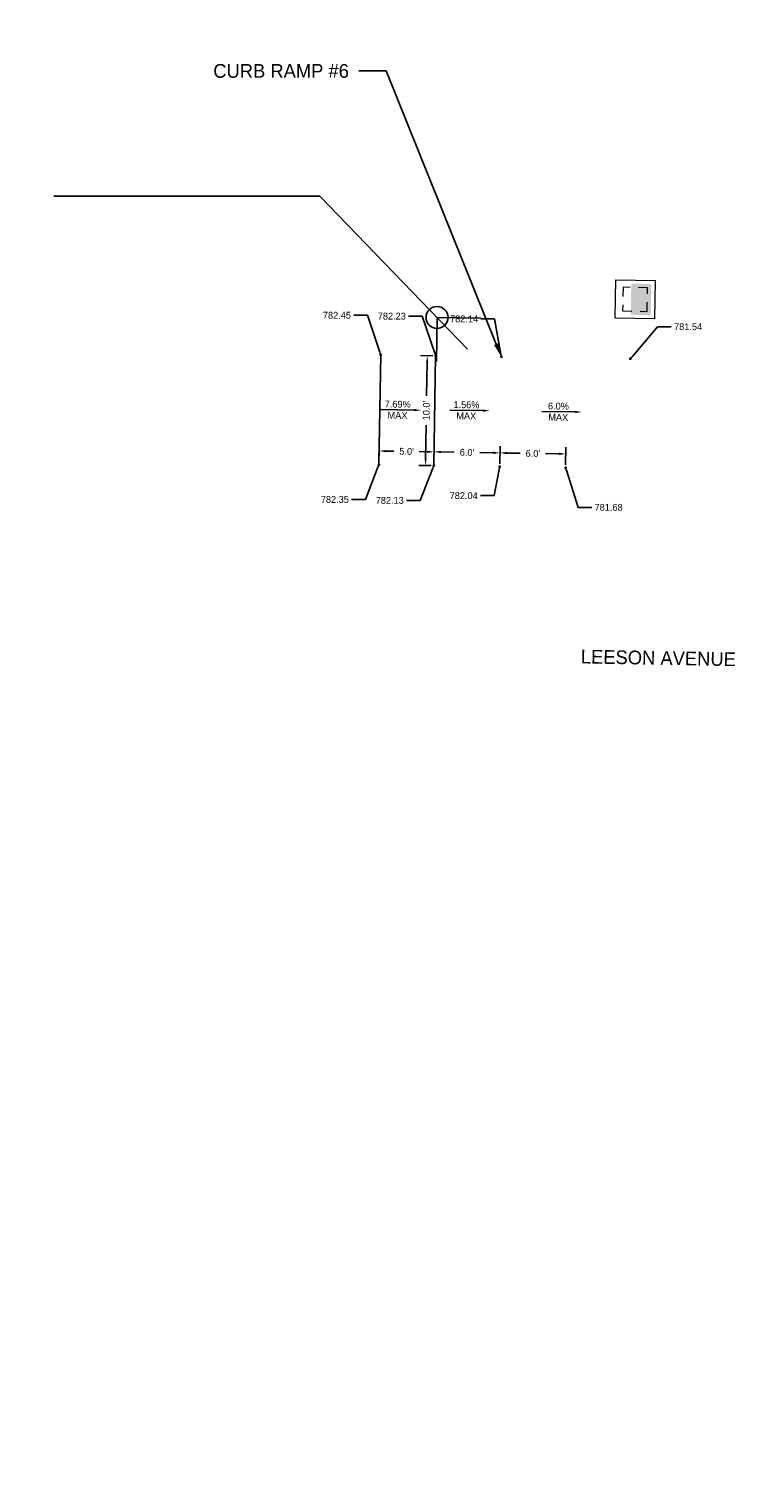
# Model space of a CAD drawing. Header units: feet. Extents: x 1384904 to 1390579, y 443400 to 444295.
# Tile 7 of 57: x 1387825 to 1387890, y 443896 to 444028. Entities that reach past the tile are written whole.
import ezdxf
from ezdxf import colors
from ezdxf.entities.mleader import LeaderData, LeaderLine
from ezdxf.math import Vec2, Vec3

# ---------------------------------------------------------------- set-up
doc = ezdxf.new("R2010")
doc.units = ezdxf.units.FT
doc.header["$MEASUREMENT"] = 0
doc.linetypes.add('drainage01', pattern=[1.6, 0.85, -0.75])
for name, color, linetype in [('DR_P_Cells', 1, 'Continuous'), ('DR_P_Storm_Sewer', 1, 'Continuous'), ('DT_P_Text', 3, 'Continuous'), ('PV_P_Text', 7, 'Continuous'), ('SH_Border', 7, 'Continuous')]:
    doc.layers.add(name, color=color, linetype=linetype)
doc.styles.add('Slanted-Normal', font='font31.shx', dxfattribs={"height": 0.14})
doc.styles.get("Standard").update_dxf_attribs({"font": 'font31.shx'})
doc.dimstyles.get("Standard").update_dxf_attribs({"dimtxt": 0.18, "dimasz": 0.18, "dimexe": 0.18, "dimexo": 0.0625, "dimgap": 0.09, "dimtad": 0, "dimtih": 1, "dimtoh": 1, "dimdec": 4, "dimzin": 0, "dimdsep": 46, "dimtxsty": 'Standard', "dimcen": 0.09, "dimadec": 0, "dimazin": 0, "dimtfac": 1, "dimtdec": 4, "dimtofl": 0, "dimtmove": 0, "dimatfit": 3, "dimfxl": 1, "dimtolj": 1, "dimtzin": 0, "dimarcsym": 0})

# ---------------------------------------------------------------- blocks, each defined once
blk = doc.blocks.new('CB3A-P')
at = {"layer": 'Defpoints', "color": 20, "linetype": 'drainage01', "lineweight": 0}
blk.add_lwpolyline([(1.08, 1.12), (-1.08, 1.12), (-1.08, -1.12), (1.08, -1.12), (1.08, 1.12)], close=True, dxfattribs=at)
at = {"layer": 'DR_P_Cells', "color": 1, "linetype": 'Continuous', "lineweight": 13, "flags": 128}
blk.add_lwpolyline([(-1.75, 1.79), (1.75, 1.79), (1.75, -1.79), (-1.75, -1.79), (-1.75, 1.79)], close=True, dxfattribs=at)
at = {"layer": 'DR_P_Cells', "color": 1, "linetype": 'Continuous', "lineweight": 0, "extrusion": (0, 0, -1)}
blk.add_solid([(1.42, 0.37), (-1.42, 0.37), (1.42, -1.46), (-1.42, -1.46)], dxfattribs=at)
blk = doc.blocks.new('_Dot')
at = {"color": 0, "linetype": 'ByBlock', "lineweight": -2}
blk.add_line((-0.5, 0), (-1, 0), dxfattribs=at)
at = {"color": 0, "linetype": 'ByBlock', "const_width": 0.5}
blk.add_lwpolyline([(-0.25, 0, 1), (0.25, 0, 1)], format="xyb", close=True, dxfattribs=at)
blk = doc.blocks.new('*D941')
at = {"layer": 'Defpoints', "color": 0, "transparency": 16777216}
for p in [(1387861.62, 443998.34), (1387862.38, 443998.33), (1387862.22, 443988.33)]:
    blk.add_point(p, dxfattribs=at)
at = {"layer": 'PV_P_Text', "color": 0, "lineweight": -2, "transparency": 16777216}
for p, q in [((1387862.13, 443998.33), (1387860.99, 443998.35)), ((1387861.61, 443997.71), (1387861.56, 443994.67)), ((1387861.47, 443988.97), (1387861.52, 443992.01)), ((1387861.97, 443988.33), (1387860.84, 443988.35))]:
    blk.add_line(p, q, dxfattribs=at)
at = {"layer": 'PV_P_Text', "color": 0, "transparency": 16777216}
for points in [[(1387861.51, 443997.72), (1387861.71, 443997.71), (1387861.62, 443998.34)], [(1387861.37, 443988.97), (1387861.57, 443988.96), (1387861.46, 443988.34)]]:
    blk.add_solid(points, dxfattribs=at)
at = {"layer": 'PV_P_Text', "color": 0, "transparency": 16777216, "insert": (1387861.54, 443993.34), "char_height": 0.625, "attachment_point": 5, "rotation": 89.0862}
blk.add_mtext("\\A1;10.0'", dxfattribs=at)
blk = doc.blocks.new('*D942')
at = {"layer": 'Defpoints', "color": 0, "transparency": 16777216}
for p in [(1387874.24, 443989.39), (1387868.22, 443988.23), (1387874.22, 443988.14)]:
    blk.add_point(p, dxfattribs=at)
at = {"layer": 'PV_P_Text', "color": 0, "lineweight": -2, "transparency": 16777216}
for p, q in [((1387868.22, 443988.48), (1387868.25, 443990.11)), ((1387868.86, 443989.47), (1387870.08, 443989.45)), ((1387873.61, 443989.4), (1387872.4, 443989.42)), ((1387874.22, 443988.39), (1387874.25, 443990.01))]:
    blk.add_line(p, q, dxfattribs=at)
at = {"layer": 'PV_P_Text', "color": 0, "transparency": 16777216}
for points in [[(1387868.86, 443989.58), (1387868.86, 443989.37), (1387868.24, 443989.48)], [(1387873.61, 443989.5), (1387873.61, 443989.29), (1387874.24, 443989.39)]]:
    blk.add_solid(points, dxfattribs=at)
at = {"layer": 'PV_P_Text', "color": 0, "transparency": 16777216, "insert": (1387871.24, 443989.43), "char_height": 0.625, "attachment_point": 5, "rotation": 359.0862}
blk.add_mtext("\\A1;6.0'", dxfattribs=at)
blk = doc.blocks.new('*D943')
at = {"layer": 'Defpoints', "color": 0, "transparency": 16777216}
for p in [(1387868.24, 443989.48), (1387862.22, 443988.33), (1387868.22, 443988.23)]:
    blk.add_point(p, dxfattribs=at)
at = {"layer": 'PV_P_Text', "color": 0, "lineweight": -2, "transparency": 16777216}
for p, q in [((1387862.22, 443988.58), (1387862.25, 443990.2)), ((1387862.86, 443989.57), (1387864.08, 443989.55)), ((1387867.61, 443989.49), (1387866.4, 443989.51)), ((1387868.22, 443988.48), (1387868.25, 443990.11))]:
    blk.add_line(p, q, dxfattribs=at)
at = {"layer": 'PV_P_Text', "color": 0, "transparency": 16777216}
for points in [[(1387862.87, 443989.67), (1387862.86, 443989.46), (1387862.24, 443989.58)], [(1387867.61, 443989.6), (1387867.61, 443989.39), (1387868.24, 443989.48)]]:
    blk.add_solid(points, dxfattribs=at)
at = {"layer": 'PV_P_Text', "color": 0, "transparency": 16777216, "insert": (1387865.24, 443989.53), "char_height": 0.625, "attachment_point": 5, "rotation": 359.0862}
blk.add_mtext("\\A1;6.0'", dxfattribs=at)
blk = doc.blocks.new('*D1064')
at = {"layer": 'Defpoints', "color": 0, "transparency": 16777216}
for p in [(1387540.98, 443974.54), (1387672.96, 443972.6), (1387677.04, 443965.29), (1390194.58, 443935.45), (1387670.01, 443772.37)]:
    blk.add_point(p, dxfattribs=at)
at = {"layer": 'DT_P_Text', "color": 0, "lineweight": -2, "transparency": 16777216}
for start, end in [(324.3381, 350.5889), (277.7229, 301.5818)]:
    blk.add_arc((1387672.96, 443972.6), 8.37, start, end, dxfattribs=at)
at = {"layer": 'DT_P_Text', "color": 0, "transparency": 16777216}
for points in [[(1387681.01, 443971.25), (1387681.43, 443971.21), (1387681.33, 443972.48)], [(1387674.1, 443964.1), (1387674.08, 443964.52), (1387672.84, 443964.23)]]:
    blk.add_solid(points, dxfattribs=at)
at = {"layer": 'DT_P_Text', "color": 0, "transparency": 16777216, "insert": (1387678.79, 443966.6), "char_height": 1.25, "attachment_point": 5}
blk.add_mtext('\\A1;90°0\'0"', dxfattribs=at)
blk = doc.blocks.new('*D1065')
at = {"layer": 'Defpoints', "color": 0, "transparency": 16777216}
for p in [(1387895.13, 444137.12), (1387540.98, 443974.54), (1387898.95, 443973.3), (1387891.7, 443959.38), (1390194.58, 443935.45)]:
    blk.add_point(p, dxfattribs=at)
at = {"layer": 'DT_P_Text', "color": 0, "lineweight": -2, "transparency": 16777216}
for start, end in [(56.546, 80.0108), (8.0373, 33.7515)]:
    blk.add_arc((1387891.89, 443969.37), 8.07, start, end, dxfattribs=at)
at = {"layer": 'DT_P_Text', "color": 0, "transparency": 16777216}
for points in [[(1387893.27, 443977.12), (1387893.31, 443977.53), (1387892.05, 443977.44)], [(1387900.09, 443970.52), (1387899.67, 443970.49), (1387899.96, 443969.26)]]:
    blk.add_solid(points, dxfattribs=at)
at = {"layer": 'DT_P_Text', "color": 0, "transparency": 16777216, "insert": (1387897.69, 443974.98), "char_height": 1.25, "attachment_point": 5}
blk.add_mtext('\\A1;89°44\'10"', dxfattribs=at)
blk = doc.blocks.new('*D1066')
at = {"layer": 'Defpoints', "color": 0, "transparency": 16777216}
for p in [(1388170.02, 444145.73), (1387540.98, 443974.54), (1388173.06, 443969.46), (1388165.39, 443955.34), (1390194.58, 443935.45)]:
    blk.add_point(p, dxfattribs=at)
at = {"layer": 'DT_P_Text', "color": 0, "lineweight": -2, "transparency": 16777216}
for start, end in [(55.6454, 80.1702), (7.5921, 34.109)]:
    blk.add_arc((1388165.63, 443965.34), 8.5, start, end, dxfattribs=at)
at = {"layer": 'DT_P_Text', "color": 0, "transparency": 16777216}
for points in [[(1388167.06, 443973.51), (1388167.1, 443973.92), (1388165.84, 443973.84)], [(1388174.26, 443966.48), (1388173.84, 443966.45), (1388174.13, 443965.22)]]:
    blk.add_solid(points, dxfattribs=at)
at = {"layer": 'DT_P_Text', "color": 0, "transparency": 16777216, "insert": (1388171.75, 443971.23), "char_height": 1.25, "attachment_point": 5}
blk.add_mtext('\\A1;89°27\'2"', dxfattribs=at)
blk = doc.blocks.new('*D1067')
at = {"layer": 'Defpoints', "color": 0, "transparency": 16777216}
for p in [(1387540.98, 443974.54), (1388536.58, 443959.88), (1388529.29, 443955.83), (1390194.58, 443935.45), (1388524.62, 443400.18)]:
    blk.add_point(p, dxfattribs=at)
at = {"layer": 'DT_P_Text', "color": 0, "lineweight": -2, "transparency": 16777216}
for start, end in [(187.7578, 214.0032), (236.0186, 260.174)]:
    blk.add_arc((1388536.58, 443959.88), 8.33, start, end, dxfattribs=at)
at = {"layer": 'DT_P_Text', "color": 0, "transparency": 16777216}
for points in [[(1388528.11, 443958.74), (1388528.53, 443958.76), (1388528.25, 443960)], [(1388535.18, 443951.87), (1388535.14, 443951.46), (1388536.4, 443951.54)]]:
    blk.add_solid(points, dxfattribs=at)
at = {"layer": 'DT_P_Text', "color": 0, "transparency": 16777216, "insert": (1388530.58, 443954.09), "char_height": 1.25, "attachment_point": 5}
blk.add_mtext('\\A1;89°37\'11"', dxfattribs=at)
blk = doc.blocks.new('*D1068')
at = {"layer": 'Defpoints', "color": 0, "transparency": 16777216}
for p in [(1388548.53, 444294.6), (1387540.98, 443974.54), (1388551.28, 443965.87), (1388540.11, 443949.82), (1390194.58, 443935.45)]:
    blk.add_point(p, dxfattribs=at)
at = {"layer": 'DT_P_Text', "color": 0, "lineweight": -2, "transparency": 16777216}
for start, end in [(51.56, 82.8622), (4.8957, 37.0861)]:
    blk.add_arc((1388540.36, 443959.82), 12.48, start, end, dxfattribs=at)
at = {"layer": 'DT_P_Text', "color": 0, "transparency": 16777216}
for points in [[(1388541.89, 443972), (1388541.92, 443972.41), (1388540.66, 443972.3)], [(1388553, 443960.89), (1388552.59, 443960.88), (1388552.84, 443959.64)]]:
    blk.add_solid(points, dxfattribs=at)
at = {"layer": 'DT_P_Text', "color": 0, "transparency": 16777216, "insert": (1388549.36, 443968.47), "char_height": 1.25, "attachment_point": 5}
blk.add_mtext('\\A1;89°26\'46"', dxfattribs=at)
blk = doc.blocks.new('*D1069')
at = {"layer": 'Defpoints', "color": 0, "transparency": 16777216}
for p in [(1387540.98, 443974.54), (1388891.87, 443954.64), (1388895.84, 443947.51), (1390194.58, 443935.45), (1388883.33, 443416.88)]:
    blk.add_point(p, dxfattribs=at)
at = {"layer": 'DT_P_Text', "color": 0, "lineweight": -2, "transparency": 16777216}
for start, end in [(324.5503, 350.3708), (277.8746, 301.1614)]:
    blk.add_arc((1388891.87, 443954.64), 8.16, start, end, dxfattribs=at)
at = {"layer": 'DT_P_Text', "color": 0, "transparency": 16777216}
for points in [[(1388899.71, 443953.3), (1388900.13, 443953.26), (1388900.03, 443954.52)], [(1388893, 443946.35), (1388892.98, 443946.77), (1388891.74, 443946.48)]]:
    blk.add_solid(points, dxfattribs=at)
at = {"layer": 'DT_P_Text', "color": 0, "transparency": 16777216, "insert": (1388897.55, 443948.78), "char_height": 1.25, "attachment_point": 5}
blk.add_mtext('\\A1;90°3\'59"', dxfattribs=at)
blk = doc.blocks.new('*D1070')
at = {"layer": 'Defpoints', "color": 0, "transparency": 16777216}
for p in [(1389005.13, 444177.18), (1387540.98, 443974.54), (1389009.17, 443958.89), (1388998.33, 443943.07), (1390194.58, 443935.45)]:
    blk.add_point(p, dxfattribs=at)
at = {"layer": 'DT_P_Text', "color": 0, "lineweight": -2, "transparency": 16777216}
for start, end in [(51.7097, 82.387), (5.1056, 36.7305)]:
    blk.add_arc((1388998.62, 443953.07), 12.04, start, end, dxfattribs=at)
at = {"layer": 'DT_P_Text', "color": 0, "transparency": 16777216}
for points in [[(1389000.2, 443964.8), (1389000.24, 443965.21), (1388998.97, 443965.11)], [(1389010.83, 443954.15), (1389010.41, 443954.13), (1389010.66, 443952.89)]]:
    blk.add_solid(points, dxfattribs=at)
at = {"layer": 'DT_P_Text', "color": 0, "transparency": 16777216, "insert": (1389007.32, 443961.4), "char_height": 1.25, "attachment_point": 5}
blk.add_mtext('\\A1;89°10\'51"', dxfattribs=at)
blk = doc.blocks.new('*D1071')
at = {"layer": 'Defpoints', "color": 0, "transparency": 16777216}
for p in [(1389529.02, 444160.85), (1387540.98, 443974.54), (1389519.6, 443952.65), (1389523.36, 443935.34), (1390194.58, 443935.45)]:
    blk.add_point(p, dxfattribs=at)
at = {"layer": 'DT_P_Text', "color": 0, "lineweight": -2, "transparency": 16777216}
for start, end in [(97.1524, 121.1449), (144.1097, 170.5654)]:
    blk.add_arc((1389523.61, 443945.34), 8.34, start, end, dxfattribs=at)
at = {"layer": 'DT_P_Text', "color": 0, "transparency": 16777216}
for points in [[(1389522.56, 443953.82), (1389522.58, 443953.41), (1389523.82, 443953.68)], [(1389515.59, 443946.68), (1389515.17, 443946.72), (1389515.27, 443945.46)]]:
    blk.add_solid(points, dxfattribs=at)
at = {"layer": 'DT_P_Text', "color": 0, "transparency": 16777216, "insert": (1389517.83, 443951.35), "char_height": 1.25, "attachment_point": 5}
blk.add_mtext('\\A1;90°35\'39"', dxfattribs=at)
blk = doc.blocks.new('*D1103')
at = {"layer": 'Defpoints', "color": 0, "transparency": 16777216}
for p in [(1387862.24, 443989.58), (1387857.22, 443988.41), (1387862.22, 443988.33)]:
    blk.add_point(p, dxfattribs=at)
at = {"layer": 'PV_P_Text', "color": 0, "lineweight": -2, "transparency": 16777216}
for p, q in [((1387857.22, 443988.66), (1387857.25, 443990.28)), ((1387857.86, 443989.65), (1387858.58, 443989.64)), ((1387861.61, 443989.59), (1387860.89, 443989.6)), ((1387862.22, 443988.58), (1387862.25, 443990.2))]:
    blk.add_line(p, q, dxfattribs=at)
at = {"layer": 'PV_P_Text', "color": 0, "transparency": 16777216}
for points in [[(1387857.87, 443989.75), (1387857.86, 443989.54), (1387857.24, 443989.66)], [(1387861.62, 443989.69), (1387861.61, 443989.48), (1387862.24, 443989.58)]]:
    blk.add_solid(points, dxfattribs=at)
at = {"layer": 'PV_P_Text', "color": 0, "transparency": 16777216, "insert": (1387859.74, 443989.62), "char_height": 0.625, "attachment_point": 5, "rotation": 359.0862}
blk.add_mtext("\\A1;5.0'", dxfattribs=at)

msp = doc.modelspace()

# ---------------------------------------------------------------- linework, layer by layer
at = {"layer": 'DT_P_Text'}
for points in [[(1387827.62365, 444012.85672), (1387851.83512, 444012.85672)], [(1387865.29111, 443998.93434), (1387851.83512, 444012.85672)], [(1387866.51052, 444001.73319), (1387862.51127, 444001.81053), (1387862.45235, 443997.81096)]]:
    msp.add_lwpolyline(points, dxfattribs=at)
msp.add_circle((1387862.51127, 444001.81053), 1, dxfattribs=at)
at = {"layer": 'PV_P_Text', "linetype": 'ByBlock', "lineweight": -2}
for points in [[(1387860.43341, 443993.38101), (1387857.40372, 443993.42565)], [(1387866.69618, 443993.33278), (1387863.66649, 443993.37741)], [(1387875.07428, 443993.20935), (1387872.04459, 443993.25399)]]:
    msp.add_lwpolyline(points, dxfattribs=at)
at = {"layer": 'PV_P_Text'}
for points in [[(1387860.43494, 443993.48517), (1387861.05834, 443993.37181), (1387860.43187, 443993.27686)], [(1387866.69771, 443993.43694), (1387867.32111, 443993.32357), (1387866.69464, 443993.22862)], [(1387875.07581, 443993.31351), (1387875.69921, 443993.20014), (1387875.07274, 443993.1052)]]:
    msp.add_solid(points, dxfattribs=at)
at = {"layer": 'SH_Border'}
for points in [[(1387857.21916, 443988.40774), (1387857.37864, 443998.40647)], [(1387862.21852, 443988.328), (1387862.37801, 443998.32672)]]:
    msp.add_lwpolyline(points, dxfattribs=at)

# ---------------------------------------------------------------- block references
at = {"layer": 'DR_P_Storm_Sewer', "color": 1, "rotation": 88.89214970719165}
msp.add_blockref('CB3A-P', (1387880.54657, 444003.46214, 782.04202), dxfattribs=at)

# ---------------------------------------------------------------- texts
at = {"layer": 'DT_P_Text', "insert": (1387875.62097, 443971.57855, 782.23024), "char_height": 1.25, "width": 29.678584, "attachment_point": 1, "rotation": 358.9618461, "style": 'Slanted-Normal'}
msp.add_mtext('LEESON AVENUE', dxfattribs=at)
at = {"layer": 'PV_P_Text', "char_height": 0.625, "attachment_point": 5, "rotation": 359.1559594}
for s, insert in [('7.69%', (1387858.92602, 443993.90965)), ('1.56%', (1387865.18879, 443993.86142)), ('MAX', (1387858.9111, 443992.89701)), ('MAX', (1387865.17387, 443992.84878)), ('6.0%', (1387873.56689, 443993.73799)), ('MAX', (1387873.55197, 443992.72535))]:
    msp.add_mtext(s, dxfattribs=dict(at, insert=insert))

# ---------------------------------------------------------------- dimensions: what is measured, and where the dimension line sits
at = {"layer": 'DT_P_Text'}
for base, line1, line2, picture, middle in [((1388551.27813, 443965.86722), ((1387540.978, 443974.544), (1390194.57763, 443935.45023)), ((1388540.11322, 443949.82405), (1388548.52762, 444294.60374)), '*D1068', (1388549.35503, 443968.47325)), ((1389009.16818, 443958.8865), ((1387540.978, 443974.544), (1390194.57763, 443935.45023)), ((1388998.33294, 443943.07455), (1389005.1309, 444177.17687)), '*D1070', (1389007.32318, 443961.39682)), ((1389519.59746, 443952.65059), ((1387540.978, 443974.544), (1390194.57763, 443935.45023)), ((1389523.36155, 443935.33874), (1389529.02312, 444160.85051)), '*D1071', (1389517.83048, 443951.35217)), ((1388173.06391, 443969.45743), ((1387540.978, 443974.544), (1390194.57763, 443935.45023)), ((1388165.38689, 443955.34459), (1388170.01841, 444145.72851)), '*D1066', (1388171.75473, 443971.23141)), ((1387898.94504, 443973.29609), ((1387540.978, 443974.544), (1390194.57763, 443935.45023)), ((1387891.69628, 443959.37596), (1387895.13342, 444137.11607)), '*D1065', (1387897.69389, 443974.98408)), ((1387677.04029, 443965.2921), ((1387670.0134, 443772.37098), (1387672.96367, 443972.59925)), ((1387540.978, 443974.544), (1390194.57763, 443935.45023)), '*D1064', (1387678.79269, 443966.5962)), ((1388529.29261, 443955.83234), ((1388524.61868, 443400.17799), (1388536.57959, 443959.87645)), ((1387540.978, 443974.544), (1390194.57763, 443935.45023)), '*D1067', (1388530.58119, 443954.09076)), ((1388895.84236, 443947.5127), ((1387540.978, 443974.544), (1390194.57763, 443935.45023)), ((1388883.32531, 443416.87915), (1388891.87229, 443954.64389)), '*D1069', (1388897.55345, 443948.78426))]:
    dim = msp.add_angular_dim_2l(base=base, line1=line1, line2=line2, dimstyle='Standard', override={"dimscale": 10, "dimtxt": 0.125, "dimasz": 0.125, "dimgap": 0.05, "dimaunit": 1, "dimadec": 3}, dxfattribs=at)
    dim.commit()
    dim.dimension.update_dxf_attribs({"geometry": picture, "text_midpoint": middle})
at = {"layer": 'PV_P_Text'}
for p1, p2, distance, picture, middle in [((1387862.21852, 443988.328), (1387862.37801, 443998.32672), 0.75868, '*D941', (1387861.53968, 443993.33946)), ((1387857.21916, 443988.40774), (1387862.21852, 443988.328), 1.24968, '*D1103', (1387859.73877, 443989.61738)), ((1387862.21852, 443988.328), (1387868.21776, 443988.2323), 1.24968, '*D943', (1387865.23807, 443989.52967)), ((1387868.21776, 443988.2323), (1387874.21699, 443988.13661), 1.24968, '*D942', (1387871.23731, 443989.43398))]:
    dim = msp.add_aligned_dim(p1=p1, p2=p2, distance=distance, text="<>'", dimstyle='Standard', override={"dimscale": 5, "dimtxt": 0.125, "dimasz": 0.125, "dimexe": 0.125, "dimexo": 0.05, "dimgap": 0.05, "dimtih": 0, "dimtoh": 0, "dimdec": 1}, dxfattribs=at)
    dim.commit()
    dim.dimension.update_dxf_attribs({"geometry": picture, "text_midpoint": middle})

# ---------------------------------------------------------------- leaders
at = {"layer": 'DT_P_Text'}
ml = msp.add_multileader_mtext('Standard', dxfattribs=at)
ml.set_content('CURB RAMP #6', color=256)
ml.set_leader_properties()
ml.build(insert=Vec2(0, 0))
ml.multileader.update_dxf_attribs({"text_right_attachment_type": 2, "dogleg_length": 0.25, "arrow_head_size": 1.25, "scale": 10})
ctx = ml.context
ctx.base_point, ctx.scale, ctx.char_height, ctx.arrow_head_size, ctx.landing_gap_size, ctx.plane_origin = Vec3(1387840.24165, 444024.24786), 10, 1.25, 1.25, 0.9, Vec3(1387868.36495, 443998.22391)
ctx.right_attachment, ctx.text_align_type = 2, 2
notes = []
notes.append((ctx, [(0, (1, 1, 0), (1387857.8849, 444024.24786), (-1, 0), 2.5, [(0, [(1387868.36495, 443998.22391)], 0, [])])]))
ctx.mtext.insert, ctx.mtext.alignment, ctx.mtext.flow_direction = Vec3(1387854.4849, 444024.87286), 3, 5
at = {"layer": 'PV_P_Text'}
ml = msp.add_multileader_mtext('Standard', dxfattribs=at)
ml.set_content('782.45', color=256)
ml.set_leader_properties()
ml.set_arrow_properties(name='DOT')
ml.build(insert=Vec2(0, 0))
ml.multileader.update_dxf_attribs({"text_right_attachment_type": 2, "dogleg_length": 0.25, "arrow_head_size": 0.25, "scale": 5})
ctx = ml.context
ctx.base_point, ctx.scale, ctx.char_height, ctx.arrow_head_size, ctx.landing_gap_size, ctx.plane_origin = Vec3(1387851.39361, 444002.01058), 5, 0.625, 0.25, 0.25, Vec3(1387857.37864, 443998.40647)
ctx.right_attachment, ctx.text_align_type = 2, 2
notes.append((ctx, [(0, (1, 1, 0), (1387856.1694, 444002.01058), (-1, 0), 1.25, [(0, [(1387857.37864, 443998.40647)], 0, [])])]))
ctx.mtext.insert, ctx.mtext.alignment, ctx.mtext.flow_direction = Vec3(1387854.6694, 444002.32308), 3, 5
ml = msp.add_multileader_mtext('Standard', dxfattribs=at)
ml.set_content('782.23', color=256)
ml.set_leader_properties()
ml.set_arrow_properties(name='DOT')
ml.build(insert=Vec2(0, 0))
ml.multileader.update_dxf_attribs({"text_right_attachment_type": 2, "dogleg_length": 0.25, "arrow_head_size": 0.25, "scale": 5})
ctx = ml.context
ctx.base_point, ctx.scale, ctx.char_height, ctx.arrow_head_size, ctx.landing_gap_size, ctx.plane_origin = Vec3(1387856.40289, 444001.93084), 5, 0.625, 0.25, 0.25, Vec3(1387862.37801, 443998.32672)
ctx.right_attachment, ctx.text_align_type = 2, 2
notes.append((ctx, [(0, (1, 1, 0), (1387861.16877, 444001.93084), (-1, 0), 1.25, [(0, [(1387862.37801, 443998.32672)], 0, [])])]))
ctx.mtext.insert, ctx.mtext.alignment, ctx.mtext.flow_direction = Vec3(1387859.66877, 444002.24334), 3, 5
ml = msp.add_multileader_mtext('Standard', dxfattribs=at)
ml.set_content('782.14', color=256)
ml.set_leader_properties()
ml.set_arrow_properties(name='DOT')
ml.build(insert=Vec2(0, 0))
ml.multileader.update_dxf_attribs({"text_right_attachment_type": 2, "dogleg_length": 0.25, "arrow_head_size": 0.25, "scale": 5})
ctx = ml.context
ctx.base_point, ctx.scale, ctx.char_height, ctx.arrow_head_size, ctx.landing_gap_size, ctx.plane_origin = Vec3(1387863.24547, 444001.6803), 5, 0.625, 0.25, 0.25, Vec3(1387868.37724, 443998.23103)
ctx.right_attachment, ctx.text_align_type = 2, 2
notes.append((ctx, [(0, (1, 1, 0), (1387867.75341, 444001.6803), (-1, 0), 1.25, [(0, [(1387868.37724, 443998.23103)], 0, [])])]))
ctx.mtext.insert, ctx.mtext.alignment, ctx.mtext.flow_direction = Vec3(1387866.25341, 444001.9928), 3, 5
ml = msp.add_multileader_mtext('Standard', dxfattribs=at)
ml.set_content('781.54', color=256)
ml.set_leader_properties()
ml.set_arrow_properties(name='DOT')
ml.build(insert=Vec2(0, 0))
ml.multileader.update_dxf_attribs({"text_right_attachment_type": 2, "dogleg_length": 0.25, "arrow_head_size": 0.25, "scale": 5})
ctx = ml.context
ctx.base_point, ctx.scale, ctx.char_height, ctx.arrow_head_size, ctx.landing_gap_size, ctx.plane_origin = Vec3(1387883.84674, 444000.96805), 5, 0.625, 0.25, 0.25, Vec3(1387884.45368, 443997.9746)
ctx.right_attachment = 2
notes.append((ctx, [(1, (1, 1, 0), (1387882.59674, 444000.96805), (1, 0), 1.25, [(0, [(1387880.11424, 443998.05082)], 0, [])])]))
ctx.mtext.insert, ctx.mtext.flow_direction = Vec3(1387884.09674, 444001.28055), 5
ml = msp.add_multileader_mtext('Standard', dxfattribs=at)
ml.set_content('782.35', color=256)
ml.set_leader_properties()
ml.set_arrow_properties(name='DOT')
ml.build(insert=Vec2(0, 0))
ml.multileader.update_dxf_attribs({"text_right_attachment_type": 2, "dogleg_length": 0.25, "arrow_head_size": 0.25, "scale": 5})
ctx = ml.context
ctx.base_point, ctx.scale, ctx.char_height, ctx.arrow_head_size, ctx.landing_gap_size, ctx.plane_origin = Vec3(1387851.20085, 443985.24468), 5, 0.625, 0.25, 0.25, Vec3(1387857.21916, 443988.40774)
ctx.right_attachment, ctx.text_align_type = 2, 2
notes.append((ctx, [(0, (1, 1, 0), (1387855.98161, 443985.24468), (-1, 0), 1.25, [(0, [(1387857.21916, 443988.40774)], 0, [])])]))
ctx.mtext.insert, ctx.mtext.alignment, ctx.mtext.flow_direction = Vec3(1387854.48161, 443985.55718), 3, 5
ml = msp.add_multileader_mtext('Standard', dxfattribs=at)
ml.set_content('782.13', color=256)
ml.set_leader_properties()
ml.set_arrow_properties(name='DOT')
ml.build(insert=Vec2(0, 0))
ml.multileader.update_dxf_attribs({"text_right_attachment_type": 2, "dogleg_length": 0.25, "arrow_head_size": 0.25, "scale": 5})
ctx = ml.context
ctx.base_point, ctx.scale, ctx.char_height, ctx.arrow_head_size, ctx.landing_gap_size, ctx.plane_origin = Vec3(1387856.45319, 443985.16493), 5, 0.625, 0.25, 0.25, Vec3(1387862.21852, 443988.328)
ctx.right_attachment, ctx.text_align_type = 2, 2
notes.append((ctx, [(0, (1, 1, 0), (1387860.98097, 443985.16493), (-1, 0), 1.25, [(0, [(1387862.21852, 443988.328)], 0, [])])]))
ctx.mtext.insert, ctx.mtext.alignment, ctx.mtext.flow_direction = Vec3(1387859.48097, 443985.47743), 3, 5
ml = msp.add_multileader_mtext('Standard', dxfattribs=at)
ml.set_content('782.04', color=256)
ml.set_leader_properties()
ml.set_arrow_properties(name='DOT')
ml.build(insert=Vec2(0, 0))
ml.multileader.update_dxf_attribs({"text_right_attachment_type": 2, "dogleg_length": 0.25, "arrow_head_size": 0.25, "scale": 5})
ctx = ml.context
ctx.base_point, ctx.scale, ctx.char_height, ctx.arrow_head_size, ctx.landing_gap_size, ctx.plane_origin = Vec3(1387862.9013, 443985.59295), 5, 0.625, 0.25, 0.25, Vec3(1387868.21776, 443988.2323)
ctx.right_attachment, ctx.text_align_type = 2, 2
notes.append((ctx, [(0, (1, 1, 0), (1387867.71677, 443985.59295), (-1, 0), 1.25, [(0, [(1387868.21776, 443988.2323)], 0, [])])]))
ctx.mtext.insert, ctx.mtext.alignment, ctx.mtext.flow_direction = Vec3(1387866.21677, 443985.90545), 3, 5
ml = msp.add_multileader_mtext('Standard', dxfattribs=at)
ml.set_content('781.68', color=256)
ml.set_leader_properties()
ml.set_arrow_properties(name='DOT')
ml.build(insert=Vec2(0, 0))
ml.multileader.update_dxf_attribs({"text_right_attachment_type": 2, "dogleg_length": 0.25, "arrow_head_size": 0.25, "scale": 5})
ctx = ml.context
ctx.base_point, ctx.scale, ctx.char_height, ctx.arrow_head_size, ctx.landing_gap_size, ctx.plane_origin = Vec3(1387876.60894, 443984.52857), 5, 0.625, 0.25, 0.25, Vec3(1387874.21699, 443988.13661)
ctx.right_attachment = 2
notes.append((ctx, [(1, (1, 1, 0), (1387875.35894, 443984.52857), (1, 0), 1.25, [(0, [(1387874.21699, 443988.13661)], 0, [])])]))
ctx.mtext.insert, ctx.mtext.flow_direction = Vec3(1387876.85894, 443984.84107), 5
for ctx, leaders in notes:
    for number, flags, end, landing, length, lines in leaders:
        leader = LeaderData()
        leader.index, (leader.has_last_leader_line, leader.has_dogleg_vector, leader.attachment_direction) = number, flags
        leader.last_leader_point, leader.dogleg_vector, leader.dogleg_length = Vec3(end), Vec3(landing), length
        for number, points, colour, breaks in lines:
            line = LeaderLine()
            line.index, line.vertices, line.color, line.breaks = number, Vec3.list(points), colors.encode_raw_color(colour), breaks
            leader.lines.append(line)
        ctx.leaders.append(leader)

doc.saveas('drawing.dxf')
